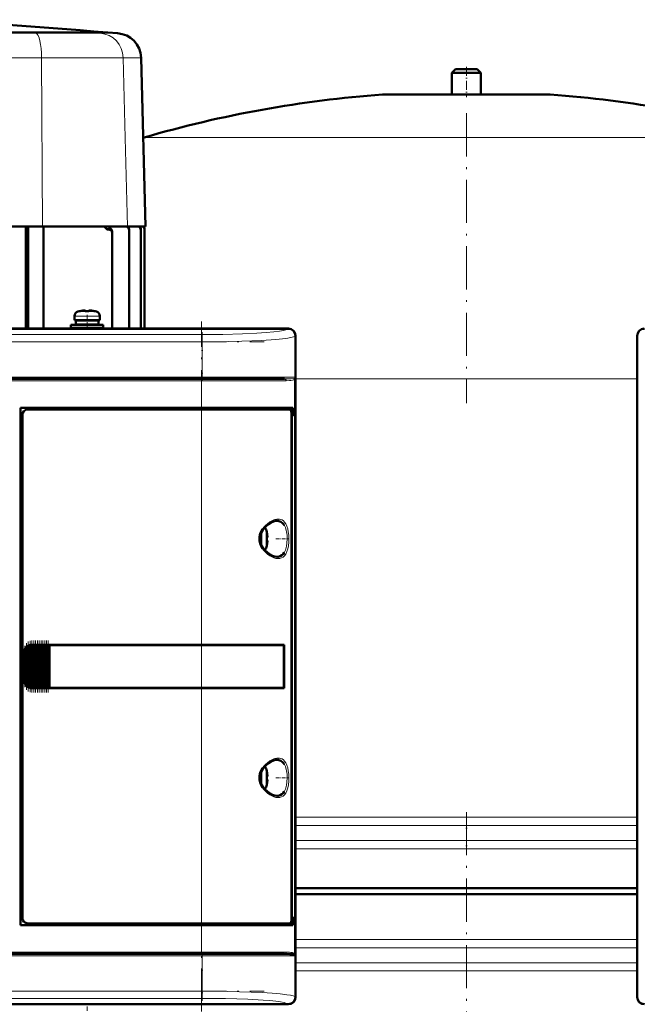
# Model space of a CAD drawing. Extents: x -1351 to 1763, y -1300 to 612.
# Tile 42 of 79: x -163 to 9, y 184 to 458. Entities that reach past the tile are written whole.
import ezdxf

# ---------------------------------------------------------------- set-up
doc = ezdxf.new("R2010")
doc.units = 0
doc.linetypes.add('DASHDOT', pattern=[18.5, 12, -3, 0.5, -3])

msp = doc.modelspace()

# ---------------------------------------------------------------- linework, layer by layer
at = {"color": 7, "lineweight": 18}
for p, q in [((-238.72, 454.26), (-158.09, 454.26)), ((-158.73, 454.45), (-158.09, 454.26)), ((-158.09, 454.26), (-140.2, 454.26)), ((-142.85, 454.45), (-140.2, 454.26)), ((-140.2, 454.26), (-135.42, 454.26)), ((-240.25, 447.46), (-156.57, 447.46)), ((-156.57, 447.46), (-156.28, 400.48)), ((-156.57, 447.46), (-133.85, 447.46)), ((-133.85, 447.46), (-133.29, 425.19)), ((-133.85, 447.46), (-128.89, 447.46)), ((-38.4, 437.21), (-61.76, 437.21)), ((-15.03, 437.21), (-38.4, 437.21)), ((-133.29, 425.19), (-132.66, 400.48)), ((-38.4, 425.27), (-128, 425.27)), ((51.2, 425.27), (-38.4, 425.27)), ((-138.62, 399.95), (-137.41, 399.95)), ((-147.4, 375.56), (-143.93, 375.56)), ((-146.47, 376.8), (-143.92, 376.8)), ((-143.93, 375.56), (-143.9, 375.56)), ((-143.92, 376.8), (-143.9, 376.8)), ((-143.9, 376.8), (-141.33, 376.8)), ((-143.9, 375.56), (-140.4, 375.56)), ((-284.87, 370.42), (-111.93, 370.42)), ((-111.93, 370.42), (-111.93, 368.43)), ((-87.99, 371.98), (-87.92, 372.05)), ((-85.93, 370.05), (-85.99, 369.99)), ((-85.99, 369.99), (-85.99, 358.58)), ((9.19, 369.99), (9.13, 370.05)), ((-111.93, 368.43), (-284.87, 368.43)), ((-111.93, 368.43), (-111.93, 358.58)), ((-284.87, 358.58), (-111.93, 358.58)), ((-112.1, 357.58), (-284.69, 357.58)), ((-112.1, 358.08), (-112.1, 357.58)), ((-112.1, 350.08), (-112.1, 357.58)), ((-112.1, 357.58), (-88.53, 357.58)), ((-94.21, 358.58), (-111.93, 358.58)), ((-111.93, 358.08), (-111.93, 358.58)), ((-85.99, 358.58), (-94.21, 358.58)), ((-86.16, 198.06), (-86.16, 358.1)), ((-38.4, 358.07), (-85.9, 358.07)), ((9.11, 358.07), (-38.4, 358.07)), ((-112.1, 350.08), (-112.1, 349.58)), ((-112.1, 284.08), (-112.1, 349.58)), ((-91.13, 318.58), (-91.09, 318.58)), ((-95.33, 315.44), (-95.33, 313.61)), ((-94.08, 316.15), (-94.08, 313.6)), ((-89.04, 317.35), (-89, 317.27)), ((-95.33, 313.61), (-95.33, 313.58)), ((-95.33, 313.58), (-95.33, 311.71)), ((-94.08, 313.6), (-94.08, 313.58)), ((-94.08, 313.58), (-94.08, 311.01)), ((-89, 309.88), (-89.04, 309.82)), ((-91.08, 308.58), (-91.13, 308.58)), ((-161.18, 273.28), (-161.18, 282.87)), ((-160.89, 283.34), (-160.89, 272.81)), ((-160.73, 272.65), (-160.73, 283.5)), ((-160.38, 272.37), (-160.38, 283.78)), ((-160.22, 283.87), (-160.22, 272.29)), ((-159.87, 272.15), (-159.87, 284)), ((-159.71, 284.04), (-159.71, 272.11)), ((-159.36, 284.08), (-159.36, 272.08)), ((-159.2, 272.08), (-159.2, 284.08)), ((-158.85, 284.08), (-158.85, 272.08)), ((-158.69, 284.08), (-158.69, 272.08)), ((-158.34, 284.08), (-158.34, 272.08)), ((-158.18, 284.08), (-158.18, 272.08)), ((-157.83, 284.08), (-157.83, 272.08)), ((-157.67, 284.08), (-157.67, 272.08)), ((-157.32, 284.08), (-157.32, 272.08)), ((-157.16, 272.08), (-157.16, 284.08)), ((-156.81, 284.08), (-156.81, 272.08)), ((-156.65, 284.08), (-156.65, 272.08)), ((-156.3, 284.08), (-156.3, 272.08)), ((-156.14, 284.08), (-156.14, 272.08)), ((-155.79, 284.08), (-155.79, 272.08)), ((-155.63, 272.08), (-155.63, 284.08)), ((-155.28, 284.08), (-155.28, 272.08)), ((-155.12, 284.08), (-155.12, 272.08)), ((-154.77, 272.08), (-154.77, 284.08)), ((-154.61, 284.08), (-154.61, 272.08)), ((-112.1, 284.05), (-112.1, 284.08)), ((-112.1, 284.05), (-112.1, 272.1)), ((-161.35, 282.08), (-161.4, 282.08)), ((-161.35, 282.08), (-161.35, 274.08)), ((-161.35, 274.08), (-161.4, 274.08)), ((-112.1, 272.08), (-112.1, 272.1)), ((-112.1, 206.58), (-112.1, 272.08)), ((-91.13, 252.08), (-91.09, 252.08)), ((-94.08, 249.65), (-94.08, 247.1)), ((-89.04, 250.85), (-89, 250.77)), ((-95.33, 248.94), (-95.33, 247.11)), ((-95.33, 247.11), (-95.33, 247.08)), ((-95.33, 247.08), (-95.33, 245.21)), ((-94.08, 247.1), (-94.08, 247.08)), ((-94.08, 247.08), (-94.08, 244.51)), ((-91.08, 242.08), (-91.13, 242.08)), ((-89, 243.38), (-89.04, 243.32)), ((-85.9, 236.11), (-38.4, 236.11)), ((-38.4, 236.11), (9.1, 236.11)), ((-38.4, 233.83), (-85.9, 233.83)), ((9.1, 233.83), (-38.4, 233.83)), ((-85.9, 229.62), (-38.4, 229.62)), ((-38.4, 229.62), (9.1, 229.62)), ((-38.4, 227.35), (-85.9, 227.35)), ((9.1, 227.35), (-38.4, 227.35)), ((-112.1, 206.58), (-112.1, 206.08)), ((-112.1, 198.58), (-112.1, 206.08)), ((-85.9, 202.11), (-38.4, 202.11)), ((-38.4, 202.11), (9.1, 202.11)), ((-111.93, 197.58), (-284.87, 197.58)), ((-284.69, 198.58), (-112.1, 198.58)), ((-88.53, 198.58), (-112.1, 198.58)), ((-112.1, 198.58), (-112.1, 198.08)), ((-111.93, 198.08), (-111.93, 197.58)), ((-111.93, 197.58), (-111.93, 187.72)), ((-111.93, 197.58), (-85.99, 197.58)), ((-85.99, 197.58), (-85.99, 186.16)), ((-85.9, 199.83), (-38.4, 199.83)), ((-38.4, 199.83), (9.1, 199.83)), ((-85.9, 195.62), (-38.4, 195.62)), ((-38.4, 195.62), (9.11, 195.62)), ((-38.4, 193.35), (-85.9, 193.35)), ((9.1, 193.35), (-38.4, 193.35)), ((-284.87, 187.72), (-111.93, 187.72)), ((-111.93, 187.72), (-111.93, 185.73)), ((-111.93, 185.73), (-284.87, 185.73)), ((-87.92, 184.1), (-87.99, 184.17)), ((-85.99, 186.16), (-85.93, 186.1)), ((9.13, 186.1), (9.19, 186.16))]:
    msp.add_line(p, q, dxfattribs=at)
at = {"color": 7, "lineweight": 50}
for p, q in [((-145.65, 454.45), (-198.41, 454.45)), ((-158.73, 454.45), (-198.39, 454.45)), ((-142.85, 454.45), (-158.73, 454.45)), ((-138.29, 454.45), (-145.65, 454.45)), ((-138.14, 454.45), (-142.85, 454.45)), ((-138.29, 454.45), (-138.14, 454.45)), ((-138.14, 454.45), (-135.42, 454.26)), ((-128.89, 447.46), (-127.66, 400.48)), ((-41.4, 444.23), (-42.4, 443.23)), ((-41.4, 444.23), (-35.4, 444.23)), ((-34.4, 443.23), (-35.4, 444.23)), ((-42.4, 443.23), (-34.4, 443.23)), ((-42.4, 443.23), (-42.4, 437.23)), ((-34.4, 437.23), (-34.4, 443.23)), ((-61.4, 437.23), (-38.4, 437.23)), ((-42.4, 437.23), (-61.4, 437.23)), ((-38.4, 437.23), (-15.4, 437.23)), ((-15.4, 437.23), (-34.4, 437.23)), ((-128.3, 425.18), (-128, 425.27)), ((-173.27, 400.48), (-156.28, 400.48)), ((-160.91, 400.48), (-160.91, 372.08)), ((-160.27, 400.48), (-160.27, 372.08)), ((-156.28, 400.48), (-132.66, 400.48)), ((-156.05, 372.08), (-156.05, 400.48)), ((-132.66, 400.48), (-127.66, 400.48)), ((-138.07, 399.65), (-138, 399.65)), ((-136.91, 398.66), (-136.91, 398.94)), ((-136.91, 372.08), (-136.91, 398.66)), ((-132.24, 399.52), (-132.24, 399.74)), ((-132.24, 372.08), (-132.24, 399.52)), ((-128.97, 399.67), (-128.97, 399.55)), ((-128.97, 372.08), (-128.97, 399.55)), ((-127.91, 399.61), (-127.91, 399.61)), ((-127.91, 372.08), (-127.91, 399.61)), ((-147.4, 375.56), (-147.4, 374.43)), ((-145.82, 376.96), (-145.83, 376.97)), ((-144.4, 376.96), (-144.4, 377.11)), ((-143.4, 376.96), (-143.4, 377.11)), ((-141.97, 376.97), (-141.98, 376.96)), ((-140.4, 375.56), (-140.4, 374.43)), ((-148.4, 373.13), (-143.9, 373.13)), ((-148.4, 373.13), (-148.4, 372.33)), ((-143.9, 374.43), (-147.4, 374.43)), ((-147.05, 374.33), (-143.9, 374.33)), ((-147.05, 373.23), (-147.05, 374.33)), ((-147.05, 373.23), (-143.9, 373.23)), ((-145.9, 374.33), (-145.9, 374.43)), ((-145.9, 373.13), (-145.9, 373.23)), ((-143.9, 374.43), (-140.4, 374.43)), ((-140.75, 374.33), (-143.9, 374.33)), ((-140.75, 373.23), (-143.9, 373.23)), ((-139.4, 373.13), (-143.9, 373.13)), ((-141.9, 374.43), (-141.9, 374.33)), ((-141.9, 373.23), (-141.9, 373.13)), ((-140.75, 374.33), (-140.75, 373.23)), ((-139.4, 373.13), (-139.4, 372.33)), ((-87.92, 372.05), (-308.88, 372.05)), ((-194.75, 372.08), (-100.05, 372.08)), ((-148.4, 372.33), (-143.9, 372.33)), ((-145.9, 372.08), (-145.9, 372.33)), ((-139.4, 372.33), (-143.9, 372.33)), ((-141.9, 372.33), (-141.9, 372.08)), ((-100.05, 372.08), (-100.04, 372.05)), ((-100.05, 372.07), (-95.75, 372.07)), ((-95.75, 372.08), (-87.9, 372.08)), ((-95.75, 372.05), (-95.75, 372.08)), ((-85.93, 186.1), (-85.93, 370.05)), ((-85.9, 370.08), (-85.9, 362.23)), ((9.1, 362.23), (9.1, 370.08)), ((9.13, 370.05), (9.13, 186.1)), ((-85.9, 362.23), (-85.93, 362.22)), ((-85.9, 362.23), (-85.9, 357.93)), ((9.13, 362.22), (9.1, 362.23)), ((9.11, 357.93), (9.11, 362.23)), ((-284.69, 358.08), (-112.1, 358.08)), ((-112.1, 358.08), (-88.98, 358.08)), ((-85.93, 357.93), (-85.9, 357.93)), ((-85.9, 357.93), (-85.9, 284.23)), ((9.1, 282.23), (9.1, 357.93)), ((9.1, 357.93), (9.13, 357.93)), ((-162.4, 206.08), (-162.4, 350.08)), ((-162.4, 350.08), (-112.1, 350.08)), ((-161.9, 348.08), (-161.9, 208.07)), ((-112.1, 349.58), (-160.4, 349.58)), ((-86.69, 350.08), (-112.1, 350.08)), ((-112.1, 349.58), (-87.35, 349.58)), ((-87, 349.58), (-87.34, 349.58)), ((-87.06, 207.54), (-87.06, 348.61)), ((-87, 350.08), (-87, 349.58)), ((-86.69, 347.78), (-86.69, 350.08)), ((-87.06, 347.78), (-86.69, 347.78)), ((-87.06, 347.74), (-86.93, 347.74)), ((-86.69, 347.78), (-86.93, 347.74)), ((-86.93, 347.74), (-86.93, 208.41)), ((-93.93, 315.5), (-93.92, 315.51)), ((-93.78, 314.08), (-93.93, 314.08)), ((-93.78, 313.08), (-93.93, 313.08)), ((-93.92, 311.65), (-93.93, 311.65)), ((-161.03, 272.98), (-161.03, 283.17)), ((-160.89, 283.34), (-160.73, 283.5)), ((-160.52, 272.45), (-160.52, 283.7)), ((-160.38, 283.78), (-160.22, 283.87)), ((-160.01, 272.19), (-160.01, 283.97)), ((-159.87, 284), (-159.71, 284.04)), ((-159.5, 284.07), (-159.36, 284.08)), ((-159.5, 272.08), (-159.5, 284.07)), ((-159.33, 284.08), (-159.39, 284.08)), ((-159.33, 284.08), (-159.36, 284.08)), ((-159.33, 284.08), (-159.2, 284.08)), ((-158.99, 284.08), (-159.2, 284.08)), ((-158.99, 272.08), (-158.99, 284.08)), ((-158.85, 284.08), (-158.99, 284.08)), ((-158.85, 284.08), (-158.77, 284.08)), ((-158.77, 284.08), (-158.69, 284.08)), ((-158.48, 284.08), (-158.69, 284.08)), ((-158.48, 272.08), (-158.48, 284.08)), ((-158.34, 284.08), (-158.48, 284.08)), ((-158.34, 284.08), (-158.26, 284.08)), ((-158.26, 284.08), (-158.18, 284.08)), ((-157.97, 284.08), (-158.18, 284.08)), ((-157.97, 272.08), (-157.97, 284.08)), ((-157.83, 284.08), (-157.97, 284.08)), ((-157.83, 284.08), (-157.75, 284.08)), ((-157.75, 284.08), (-157.67, 284.08)), ((-157.46, 284.08), (-157.67, 284.08)), ((-157.46, 272.08), (-157.46, 284.08)), ((-157.32, 284.08), (-157.46, 284.08)), ((-157.32, 284.08), (-157.24, 284.08)), ((-157.24, 284.08), (-157.16, 284.08)), ((-156.95, 284.08), (-157.16, 284.08)), ((-156.95, 272.08), (-156.95, 284.08)), ((-156.81, 284.08), (-156.95, 284.08)), ((-156.81, 284.08), (-156.73, 284.08)), ((-156.73, 284.08), (-156.65, 284.08)), ((-156.44, 284.08), (-156.65, 284.08)), ((-156.44, 272.08), (-156.44, 284.08)), ((-156.3, 284.08), (-156.44, 284.08)), ((-156.3, 284.08), (-156.22, 284.08)), ((-156.22, 284.08), (-156.14, 284.08)), ((-155.93, 284.08), (-156.14, 284.08)), ((-155.93, 272.08), (-155.93, 284.08)), ((-155.79, 284.08), (-155.93, 284.08)), ((-155.79, 284.08), (-155.71, 284.08)), ((-155.71, 284.08), (-155.63, 284.08)), ((-155.42, 284.08), (-155.63, 284.08)), ((-155.42, 272.08), (-155.42, 284.08)), ((-155.28, 284.08), (-155.42, 284.08)), ((-155.28, 284.08), (-155.2, 284.08)), ((-155.2, 284.08), (-155.12, 284.08)), ((-154.91, 284.08), (-155.12, 284.08)), ((-154.91, 272.08), (-154.91, 284.08)), ((-154.77, 284.08), (-154.91, 284.08)), ((-154.77, 284.08), (-154.69, 284.08)), ((-154.69, 284.08), (-154.61, 284.08)), ((-154.44, 284.08), (-154.61, 284.08)), ((-154.44, 284.08), (-154.44, 272.08)), ((-154.4, 284.08), (-154.44, 284.08)), ((-154.4, 284.08), (-112.1, 284.08)), ((-154.37, 284.05), (-154.4, 284.08)), ((-154.37, 284.05), (-112.1, 284.05)), ((-154.37, 272.1), (-154.37, 284.05)), ((-154.37, 284.05), (-112.1, 284.05)), ((-89.11, 284.08), (-112.1, 284.08)), ((-110.13, 284.05), (-112.1, 284.05)), ((-110.15, 284.05), (-112.1, 284.05)), ((-105.73, 284.05), (-110.15, 284.05)), ((-103.04, 284.05), (-105.73, 284.05)), ((-95.45, 284.04), (-102.38, 284.05)), ((-89.11, 284.08), (-89.43, 284.02)), ((-89.18, 272.13), (-89.18, 284.02)), ((-89.11, 284.08), (-89.11, 272.08)), ((-85.9, 284.23), (-85.93, 284.22)), ((-85.9, 284.23), (-85.9, 279.93)), ((9.13, 282.22), (9.1, 282.23)), ((9.11, 277.93), (9.11, 282.23)), ((-161.4, 274.08), (-161.4, 282.08)), ((-85.93, 279.93), (-85.9, 279.93)), ((-85.9, 279.93), (-85.9, 198.23)), ((9.1, 198.23), (9.1, 277.93)), ((9.1, 277.93), (9.13, 277.93)), ((-160.73, 272.65), (-160.89, 272.81)), ((-160.22, 272.29), (-160.38, 272.37)), ((-159.71, 272.11), (-159.87, 272.15)), ((-159.36, 272.08), (-159.5, 272.08)), ((-159.33, 272.08), (-159.39, 272.08)), ((-159.36, 272.08), (-159.33, 272.08)), ((-159.33, 272.08), (-159.2, 272.08)), ((-158.99, 272.08), (-159.2, 272.08)), ((-158.85, 272.08), (-158.99, 272.08)), ((-158.85, 272.08), (-158.77, 272.08)), ((-158.77, 272.08), (-158.69, 272.08)), ((-158.48, 272.08), (-158.69, 272.08)), ((-158.34, 272.08), (-158.48, 272.08)), ((-158.34, 272.08), (-158.26, 272.08)), ((-158.26, 272.08), (-158.18, 272.08)), ((-157.97, 272.08), (-158.18, 272.08)), ((-157.83, 272.08), (-157.97, 272.08)), ((-157.83, 272.08), (-157.75, 272.08)), ((-157.75, 272.08), (-157.67, 272.08)), ((-157.46, 272.08), (-157.67, 272.08)), ((-157.32, 272.08), (-157.46, 272.08)), ((-157.32, 272.08), (-157.24, 272.08)), ((-157.24, 272.08), (-157.16, 272.08)), ((-156.95, 272.08), (-157.16, 272.08)), ((-156.81, 272.08), (-156.95, 272.08)), ((-156.81, 272.08), (-156.73, 272.08)), ((-156.73, 272.08), (-156.65, 272.08)), ((-156.44, 272.08), (-156.65, 272.08)), ((-156.3, 272.08), (-156.44, 272.08)), ((-156.3, 272.08), (-156.22, 272.08)), ((-156.22, 272.08), (-156.14, 272.08)), ((-155.93, 272.08), (-156.14, 272.08)), ((-155.79, 272.08), (-155.93, 272.08)), ((-155.79, 272.08), (-155.71, 272.08)), ((-155.71, 272.08), (-155.63, 272.08)), ((-155.42, 272.08), (-155.63, 272.08)), ((-155.28, 272.08), (-155.42, 272.08)), ((-155.28, 272.08), (-155.2, 272.08)), ((-155.2, 272.08), (-155.12, 272.08)), ((-154.91, 272.08), (-155.12, 272.08)), ((-154.77, 272.08), (-154.91, 272.08)), ((-154.77, 272.08), (-154.69, 272.08)), ((-154.69, 272.08), (-154.61, 272.08)), ((-154.44, 272.08), (-154.61, 272.08)), ((-154.44, 272.08), (-154.4, 272.08)), ((-154.4, 272.08), (-154.37, 272.1)), ((-112.1, 272.08), (-154.4, 272.08)), ((-154.37, 272.1), (-112.1, 272.1)), ((-112.1, 272.1), (-110.13, 272.1)), ((-89.11, 272.08), (-112.1, 272.08)), ((-110.15, 272.1), (-106.37, 272.1)), ((-105.73, 272.1), (-103.04, 272.1)), ((-103.04, 272.1), (-102.87, 272.1)), ((-89.11, 272.08), (-89.43, 272.13)), ((-93.93, 249), (-93.92, 249.01)), ((-93.78, 247.58), (-93.93, 247.58)), ((-93.78, 246.58), (-93.93, 246.58)), ((-93.92, 245.15), (-93.93, 245.15)), ((-85.9, 216.42), (-38.4, 216.42)), ((-38.4, 214.73), (-85.9, 214.73)), ((-38.4, 216.42), (9.1, 216.42)), ((9.1, 214.73), (-38.4, 214.73)), ((-87.06, 208.41), (-86.93, 208.41)), ((-86.69, 208.38), (-87.06, 208.38)), ((-86.93, 208.41), (-86.69, 208.38)), ((-86.69, 206.08), (-86.69, 208.38)), ((-112.1, 206.08), (-162.4, 206.08)), ((-160.4, 206.58), (-112.1, 206.58)), ((-87.35, 206.58), (-112.1, 206.58)), ((-112.1, 206.08), (-86.69, 206.08)), ((-87.34, 206.58), (-87, 206.58)), ((-87, 206.58), (-87, 206.08)), ((-112.1, 198.08), (-284.69, 198.08)), ((-88.98, 198.08), (-112.1, 198.08)), ((-85.9, 198.23), (-85.93, 198.22)), ((-85.9, 198.23), (-85.9, 193.93)), ((9.13, 198.22), (9.1, 198.23)), ((9.11, 193.93), (9.11, 198.23)), ((-85.93, 193.93), (-85.9, 193.93)), ((-85.9, 193.93), (-85.9, 186.08)), ((9.1, 186.08), (9.1, 193.93)), ((9.1, 193.93), (9.13, 193.93)), ((-87.92, 184.1), (-308.88, 184.1)), ((-100.05, 184.08), (-194.75, 184.08)), ((-100.04, 184.1), (-100.05, 184.08)), ((-95.75, 184.08), (-100.05, 184.08)), ((-95.75, 184.08), (-95.75, 184.1)), ((-87.9, 184.08), (-95.75, 184.08))]:
    msp.add_line(p, q, dxfattribs=at)
at = {"color": 7, "linetype": 'DASHDOT', "lineweight": 18, "ltscale": 0.210416}
msp.add_line((-38.4, 444.93), (-38.4, 436.51), dxfattribs=at)
at = {"color": 7, "linetype": 'DASHDOT', "lineweight": 18}
for p, q in [((-38.4, 431.99), (-38.4, 351.35)), ((-112.1, 182.05), (-112.1, 374.1)), ((-302.16, 368.43), (-94.63, 368.43)), ((-94.63, 358.58), (-302.16, 358.58)), ((-301.95, 357.58), (-94.84, 357.58)), ((-38.4, 237.56), (-38.4, -16.11)), ((-302.16, 197.58), (-94.63, 197.58)), ((-94.84, 198.58), (-301.95, 198.58)), ((-302.16, 187.72), (-94.63, 187.72))]:
    msp.add_line(p, q, dxfattribs=at)
at = {"color": 7, "linetype": 'DASHDOT', "lineweight": 18, "ltscale": 0.000782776}
msp.add_line((-144.9, 377.1), (-144.9, 377.14), dxfattribs=at)
at = {"color": 7, "linetype": 'DASHDOT', "lineweight": 18, "ltscale": 0.104372}
msp.add_line((-143.9, 375.9), (-143.9, 371.73), dxfattribs=at)
at = {"color": 7, "linetype": 'DASHDOT', "lineweight": 18, "ltscale": 0.000926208}
msp.add_line((-142.9, 377.1), (-142.9, 377.14), dxfattribs=at)
at = {"color": 7, "linetype": 'DASHDOT', "lineweight": 18, "ltscale": 0.342406}
msp.add_line((-111.93, 371.13), (-111.93, 357.43), dxfattribs=at)
at = {"color": 7, "linetype": 'DASHDOT', "lineweight": 18, "ltscale": 0.00094223}
for p, q in [((-93.78, 314.58), (-93.74, 314.58)), ((-93.78, 248.08), (-93.74, 248.08))]:
    msp.add_line(p, q, dxfattribs=at)
at = {"color": 7, "linetype": 'DASHDOT', "lineweight": 18, "ltscale": 0.000793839}
for p, q in [((-93.78, 312.58), (-93.75, 312.58)), ((-93.78, 246.08), (-93.75, 246.08))]:
    msp.add_line(p, q, dxfattribs=at)
at = {"color": 7, "linetype": 'DASHDOT', "lineweight": 18, "ltscale": 0.08656}
for p, q in [((-91.41, 313.58), (-87.95, 313.58)), ((-91.41, 247.08), (-87.95, 247.08))]:
    msp.add_line(p, q, dxfattribs=at)
at = {"color": 7, "linetype": 'DASHDOT', "lineweight": 18, "ltscale": 0.347391}
msp.add_line((-160.29, 271.13), (-160.29, 285.02), dxfattribs=at)
at = {"color": 7, "linetype": 'DASHDOT', "lineweight": 18, "ltscale": 0.357764}
msp.add_line((-159.78, 270.92), (-159.78, 285.23), dxfattribs=at)
at = {"color": 7, "linetype": 'DASHDOT', "lineweight": 18, "ltscale": 0.360001}
for p, q in [((-159.27, 270.88), (-159.27, 285.28)), ((-158.76, 270.88), (-158.76, 285.28)), ((-158.25, 270.88), (-158.25, 285.28)), ((-157.74, 270.88), (-157.74, 285.28)), ((-157.23, 270.88), (-157.23, 285.28)), ((-156.72, 270.88), (-156.72, 285.28)), ((-156.21, 270.88), (-156.21, 285.28)), ((-155.7, 270.88), (-155.7, 285.28)), ((-155.19, 270.88), (-155.19, 285.28)), ((-154.69, 270.88), (-154.69, 285.28))]:
    msp.add_line(p, q, dxfattribs=at)
at = {"color": 7, "linetype": 'DASHDOT', "lineweight": 18, "ltscale": 0.28763}
msp.add_line((-161.25, 272.32), (-161.25, 283.83), dxfattribs=at)
at = {"color": 7, "linetype": 'DASHDOT', "lineweight": 18, "ltscale": 0.325662}
msp.add_line((-160.8, 271.56), (-160.8, 284.59), dxfattribs=at)
at = {"color": 7, "linetype": 'DASHDOT', "lineweight": 18, "ltscale": 0.262921}
msp.add_line((-38.4, 236.99), (-38.4, 226.47), dxfattribs=at)
at = {"color": 7, "linetype": 'DASHDOT', "lineweight": 18, "ltscale": 0.34239}
msp.add_line((-111.93, 198.72), (-111.93, 185.02), dxfattribs=at)
at = {"color": 7, "linetype": 'DASHDOT', "lineweight": 18, "ltscale": 0.104369}
msp.add_line((-143.9, 180.25), (-143.9, 184.42), dxfattribs=at)
at = {"color": 7, "lineweight": 50}
for points in [[(-138.62, 399.95), (-138.85, 400.24), (-139.18, 400.45), (-139.26, 400.48)], [(-138.62, 399.95), (-138.5, 399.81), (-138.34, 399.7), (-138.07, 399.65)], [(-144.4, 377.11), (-144.4, 377.11), (-144.4, 377.11), (-144.41, 377.12), (-144.43, 377.12), (-144.48, 377.13), (-144.62, 377.13), (-144.9, 377.11)], [(-144.4, 377.11), (-144.4, 377.11), (-144.4, 377.11), (-144.41, 377.12), (-144.45, 377.13)], [(-143.4, 377.11), (-143.4, 377.11), (-143.39, 377.11), (-143.39, 377.12), (-143.37, 377.12), (-143.31, 377.13), (-142.9, 377.11)], [(-87.06, 348.61), (-87.09, 349.05), (-87.18, 349.4), (-87.26, 349.54), (-87.3, 349.57), (-87.35, 349.58)], [(-94.8, 316.3), (-94.2, 316.99), (-93.46, 317.64), (-92.7, 318.12), (-92, 318.42), (-91.42, 318.56), (-91.13, 318.58)], [(-91.09, 318.58), (-90.53, 318.51), (-90.01, 318.31), (-89.55, 317.98), (-89.28, 317.69), (-89.04, 317.35)], [(-95.06, 310.81), (-95.47, 311.52), (-95.77, 312.26), (-95.94, 313.02), (-95.97, 313.59), (-95.93, 314.15), (-95.82, 314.72), (-95.64, 315.27), (-95.38, 315.82), (-95.06, 316.34)], [(-94.8, 310.85), (-95.25, 311.55), (-95.54, 312.22), (-95.73, 312.96), (-95.78, 313.7), (-95.69, 314.43), (-95.44, 315.2), (-95.03, 315.96), (-94.8, 316.3)], [(-93.78, 314.58), (-93.75, 314.25), (-93.76, 314.13), (-93.76, 314.09), (-93.77, 314.08), (-93.77, 314.08), (-93.77, 314.08), (-93.78, 314.08)], [(-93.76, 314.29), (-93.76, 314.11), (-93.77, 314.09), (-93.77, 314.08), (-93.77, 314.08), (-93.77, 314.08), (-93.78, 314.08)], [(-93.76, 312.86), (-93.76, 313.01), (-93.76, 313.06), (-93.77, 313.07), (-93.77, 313.07), (-93.78, 313.08), (-93.78, 313.08)], [(-93.78, 312.58), (-93.76, 312.77), (-93.76, 313.01), (-93.76, 313.06), (-93.77, 313.07), (-93.77, 313.08), (-93.78, 313.08), (-93.78, 313.08)], [(-91.13, 308.58), (-91.68, 308.64), (-92.31, 308.84), (-93.01, 309.21), (-93.76, 309.75), (-94.47, 310.45), (-94.8, 310.85)], [(-89.04, 309.82), (-89.36, 309.37), (-89.73, 309.02), (-90.15, 308.78), (-90.48, 308.66), (-91.08, 308.58)], [(-89.18, 284.02), (-99.87, 284.05), (-110.13, 284.05)], [(-110.13, 272.1), (-91.77, 272.12), (-89.18, 272.13)], [(-94.8, 249.8), (-94.2, 250.49), (-93.46, 251.14), (-92.7, 251.62), (-92, 251.92), (-91.42, 252.06), (-91.13, 252.08)], [(-91.09, 252.08), (-90.53, 252.01), (-90.01, 251.81), (-89.55, 251.48), (-89.28, 251.19), (-89.04, 250.85)], [(-95.06, 244.31), (-95.47, 245.02), (-95.77, 245.76), (-95.94, 246.52), (-95.97, 247.09), (-95.93, 247.65), (-95.82, 248.22), (-95.64, 248.77), (-95.38, 249.32), (-95.06, 249.84)], [(-94.8, 244.35), (-95.25, 245.05), (-95.54, 245.72), (-95.73, 246.46), (-95.78, 247.2), (-95.69, 247.93), (-95.44, 248.7), (-95.03, 249.46), (-94.8, 249.8)], [(-93.78, 248.08), (-93.75, 247.75), (-93.76, 247.63), (-93.76, 247.59), (-93.77, 247.58), (-93.77, 247.58), (-93.77, 247.58), (-93.78, 247.58)], [(-93.76, 247.79), (-93.76, 247.61), (-93.77, 247.59), (-93.77, 247.58), (-93.77, 247.58), (-93.77, 247.58), (-93.78, 247.58)], [(-93.76, 246.36), (-93.76, 246.51), (-93.76, 246.56), (-93.77, 246.57), (-93.77, 246.57), (-93.78, 246.58), (-93.78, 246.58)], [(-93.78, 246.08), (-93.76, 246.27), (-93.76, 246.51), (-93.76, 246.56), (-93.77, 246.57), (-93.77, 246.58), (-93.78, 246.58), (-93.78, 246.58)], [(-91.13, 242.08), (-91.68, 242.14), (-92.31, 242.34), (-93.01, 242.71), (-93.76, 243.25), (-94.47, 243.95), (-94.8, 244.35)], [(-89.04, 243.32), (-89.36, 242.87), (-89.73, 242.52), (-90.15, 242.28), (-90.48, 242.16), (-91.08, 242.08)], [(-87.35, 206.58), (-87.29, 206.59), (-87.25, 206.62), (-87.19, 206.73), (-87.1, 207.05), (-87.06, 207.54)], [(-88.98, 198.08), (-87.52, 198.05), (-86.73, 197.99), (-86.54, 197.95), (-86.23, 197.82)]]:
    msp.add_lwpolyline(points, dxfattribs=at)
at = {"color": 7, "lineweight": 18}
for points in [[(-111.93, 370.42), (-106.15, 370.47), (-100.64, 370.62), (-96.7, 370.8), (-94.1, 370.98), (-91.91, 371.18), (-90.42, 371.36), (-89.28, 371.55), (-88.61, 371.71), (-88.16, 371.87), (-87.99, 371.98)], [(-85.99, 369.99), (-86.17, 369.88), (-86.47, 369.77), (-86.88, 369.66), (-88.03, 369.45), (-89.55, 369.25), (-91.41, 369.08), (-95.41, 368.81), (-100.9, 368.59), (-104.48, 368.5), (-111.93, 368.43)], [(-86.23, 358.34), (-86.51, 358.22), (-87.13, 358.13), (-87.76, 358.1), (-88.98, 358.08)], [(-86.78, 357.7), (-87.25, 357.63), (-87.63, 357.6), (-88.53, 357.58)], [(-86.34, 357.87), (-86.46, 357.8), (-86.78, 357.7)], [(-95.06, 316.34), (-94.62, 316.91), (-94.11, 317.45), (-93.83, 317.7), (-93.05, 318.28), (-92.71, 318.48), (-92.16, 318.75)], [(-90.71, 319.08), (-90.39, 319.06), (-90.08, 318.99), (-89.68, 318.84), (-89.3, 318.6), (-88.97, 318.27), (-88.62, 317.78)], [(-89, 317.27), (-88.74, 316.72), (-88.49, 315.89), (-88.41, 315.51), (-88.29, 314.59), (-88.24, 313.58)], [(-88.62, 317.78), (-88.32, 317.14), (-88.09, 316.39), (-87.92, 315.53), (-87.81, 314.58), (-87.77, 313.62), (-87.81, 312.63), (-87.91, 311.68), (-88.08, 310.8), (-88.32, 310.02), (-88.62, 309.37)], [(-88.24, 313.58), (-88.31, 312.36), (-88.42, 311.59), (-88.5, 311.22), (-88.72, 310.48), (-89, 309.88)], [(-88.62, 309.37), (-88.96, 308.89), (-89.35, 308.52), (-89.78, 308.26), (-90.24, 308.12), (-90.71, 308.08)], [(-95.06, 249.84), (-94.62, 250.41), (-94.11, 250.95), (-93.83, 251.2), (-93.05, 251.78), (-92.71, 251.98), (-92.16, 252.25)], [(-90.71, 252.58), (-90.39, 252.56), (-90.08, 252.49), (-89.68, 252.34), (-89.3, 252.1), (-88.97, 251.77), (-88.62, 251.28)], [(-89, 250.77), (-88.74, 250.22), (-88.49, 249.39), (-88.41, 249.01), (-88.29, 248.09), (-88.24, 247.08)], [(-88.62, 251.28), (-88.32, 250.63), (-88.09, 249.89), (-87.92, 249.03), (-87.81, 248.08), (-87.77, 247.12), (-87.81, 246.13), (-87.91, 245.18), (-88.08, 244.3), (-88.32, 243.52), (-88.62, 242.87)], [(-88.24, 247.08), (-88.31, 245.86), (-88.42, 245.09), (-88.5, 244.72), (-88.72, 243.98), (-89, 243.38)], [(-88.62, 242.87), (-88.96, 242.39), (-89.35, 242.02), (-89.78, 241.76), (-90.24, 241.62), (-90.71, 241.58)], [(-88.53, 198.58), (-87.63, 198.56), (-87.25, 198.53), (-86.78, 198.45)], [(-86.78, 198.45), (-86.55, 198.39), (-86.35, 198.28)], [(-111.93, 187.72), (-104.9, 187.66), (-101.51, 187.58), (-98.25, 187.47), (-95.21, 187.33), (-92.44, 187.16), (-90.17, 186.97), (-88.31, 186.75), (-87.33, 186.59), (-86.6, 186.43), (-86.12, 186.25), (-85.99, 186.16)], [(-87.99, 184.17), (-88.2, 184.31), (-88.57, 184.44), (-89.09, 184.57), (-90.1, 184.75), (-91.37, 184.92), (-93.05, 185.09), (-94.95, 185.24), (-99.19, 185.47), (-102.24, 185.59), (-105.41, 185.67), (-111.93, 185.73)]]:
    msp.add_lwpolyline(points, dxfattribs=at)
at = {"color": 7, "lineweight": 50}
for centre, radius, start, end in [((-225, -494.69), 953.1, 84.78019, 88.40123), ((-135.88, 447.28), 7, 1.5, 86.1683), ((-38.4, 118.07), 320, 94.1872, 106.2602), ((-61.4, 432.23), 5, 90, 94.1872), ((-15.4, 432.23), 5, 85.8128, 90), ((-38.4, 118.07), 320, 73.7398, 85.8128), ((-133.24, 399.52), 0.999, 359.9821, 73.7941), ((-133.29, 399.74), 1.05, 359.9809, 44.9158), ((-129.96, 399.55), 0.999, 359.9698, 67.3188), ((-129.97, 399.67), 1.01, 0.0053, 52.7887), ((-128.91, 399.61), 1, 0.0062, 60.1352), ((-128.91, 399.61), 1, 0.0081, 59.9123), ((-137.91, 398.66), 1, 0.0549, 95.2054), ((-136.96, 400.18), 0.502, 206.4488, 228.4384), ((-138.07, 398.94), 1.17, 0.1306, 47.8327), ((-146.1, 375.56), 1.3, 106.6015, 180), ((-143.9, 368.18), 9, 102.3778, 106.6015), ((-143.9, 368.18), 8.99, 96.3897, 102.3492), ((-143.9, 368.18), 8.99, 96.3893, 102.3497), ((-144.46, 373.33), 3.8, 92.2846, 96.5812), ((-143.9, 367.07), 9.9, 89.9998, 92.8943), ((-143.9, 367.07), 9.9, 89.9998, 92.8943), ((-143.9, 367.06), 9.9, 87.106, 89.9999), ((-143.9, 367.06), 9.9, 87.106, 89.9999), ((-143.35, 373.09), 4.04, 83.5188, 86.8258), ((-143.9, 368.18), 8.99, 77.6503, 83.6107), ((-143.9, 368.18), 8.99, 77.6503, 83.6107), ((-143.9, 368.18), 9, 73.3984, 77.6222), ((-141.7, 375.56), 1.3, 0, 73.3984), ((-87.9, 370.08), 2, 0.0019, 89.9981), ((-88.61, 356.34), 6.95, 281.3026, 283.4013), ((-95.33, 315.78), 1.3, 16.6015, 47.3449), ((-102.71, 313.58), 9, 12.3778, 16.6016), ((-102.71, 313.58), 8.99, 6.3893, 12.3497), ((-102.71, 313.58), 8.99, 6.3893, 12.3497), ((-103.82, 313.58), 9.9, 357.106, 2.8938), ((-103.82, 313.58), 9.9, 357.1058, 2.8956), ((-102.71, 313.58), 8.99, 347.6508, 353.6103), ((-102.71, 313.58), 8.99, 347.6503, 353.6107), ((-95.33, 311.38), 1.3, 312.6467, 343.3985), ((-102.71, 313.58), 9, 343.3984, 347.6222), ((-159.24, 282.03), 2.11, 167.8165, 178.6973), ((-158.96, 281.96), 2.4, 157.7792, 167.7124), ((-159.26, 282.11), 2.06, 148.9704, 158.2673), ((-159.4, 281.95), 2.04, 136.9534, 143.1617), ((-159.36, 282.21), 1.89, 127.9225, 136.7729), ((-159.27, 281.71), 2.35, 118.0492, 122.0459), ((-159.38, 282.31), 1.77, 110.7187, 118.3943), ((-159.27, 281.53), 2.55, 103.6061, 106.9099), ((-159.36, 282.36), 1.71, 94.6829, 101.9834), ((-159.26, 274.12), 2.09, 181.2163, 192.2146), ((-158.88, 274.22), 2.48, 192.5872, 202.1762), ((-159.26, 274.05), 2.06, 201.7327, 211.0296), ((-159.4, 274.21), 2.04, 216.8383, 223.0466), ((-159.36, 273.94), 1.89, 223.2271, 232.0775), ((-159.27, 274.44), 2.35, 237.9541, 241.9508), ((-159.38, 273.85), 1.77, 241.6057, 249.2813), ((-159.27, 274.63), 2.55, 253.0901, 256.3939), ((-159.36, 273.79), 1.71, 258.0166, 265.3171), ((-95.33, 249.28), 1.3, 16.6015, 47.3449), ((-102.71, 247.08), 9, 12.3778, 16.6016), ((-102.71, 247.08), 8.99, 6.3893, 12.3497), ((-102.71, 247.08), 8.99, 6.3893, 12.3497), ((-103.82, 247.08), 9.9, 357.106, 2.8938), ((-103.82, 247.08), 9.9, 357.1058, 2.8956), ((-95.33, 244.88), 1.3, 312.6467, 343.3985), ((-102.71, 247.08), 9, 343.3984, 347.6222), ((-102.71, 247.08), 8.99, 347.6508, 353.6103), ((-102.71, 247.08), 8.99, 347.6503, 353.6107), ((-88.61, 199.81), 6.95, 76.5988, 78.6976)]:
    msp.add_arc(centre, radius, start, end, dxfattribs=at)
at = {"color": 7, "lineweight": 18}
for centre, radius, start, end in [((-137.87, 400.87), 1.22, 272.6198, 298.3409), ((-88.99, 357.64), 0.433, 41.3408, 89.3623), ((-89.06, 357.58), 0.527, 359.5047, 41.4709), ((-86.65, 358.3), 0.523, 305.573, 337.2571), ((-86.88, 359.23), 1.1, 305.9492, 323.6704), ((-86.66, 358.09), 0.492, 0.8497, 30.1599), ((-100.4, 363.54), 15.24, 339.0796, 341.0014), ((-90.51, 314.94), 4.15, 98.6386, 113.4614), ((-90.75, 316.6), 2.48, 89.2584, 98.9171), ((-91.31, 319.08), 0.598, 344.1695, 0.0866), ((-89.47, 314.63), 6.77, 214.3253, 230.1489), ((-89.45, 314.52), 6.7, 229.3786, 239.5375), ((-90.09, 313.33), 5.35, 239.0877, 247.246), ((-90.51, 312.21), 4.15, 246.5349, 261.3679), ((-90.75, 310.56), 2.48, 261.0814, 270.7341), ((-91.31, 308.08), 0.598, 359.9243, 15.8332), ((-90.51, 248.44), 4.15, 98.6386, 113.4614), ((-90.75, 250.1), 2.48, 89.2584, 98.9171), ((-91.31, 252.58), 0.598, 344.1695, 0.0866), ((-89.47, 248.13), 6.77, 214.3253, 230.1489), ((-89.45, 248.02), 6.7, 229.3786, 239.5375), ((-90.09, 246.83), 5.35, 239.0877, 247.246), ((-90.51, 245.71), 4.15, 246.5349, 261.3679), ((-90.75, 244.06), 2.48, 261.0814, 270.7341), ((-91.31, 241.58), 0.598, 359.9243, 15.8332), ((-88.99, 198.51), 0.433, 270.6333, 318.6759), ((-89.06, 198.57), 0.528, 318.5121, 0.4702), ((-86.6, 197.89), 0.471, 21.142, 56.6441), ((-86.66, 198.06), 0.492, 329.8595, 359.2108), ((-86.88, 196.92), 1.11, 36.3331, 54.0476), ((-100.4, 192.62), 15.24, 18.9986, 20.9204)]:
    msp.add_arc(centre, radius, start, end, dxfattribs=at)
for centre, major_axis, ratio, start_param, end_param in [((-158.2, 447.28), (0, -7), 0.234049, 1.596976, 3.074716), ((-140.66, 447.28), (0, -7), 0.972225, 1.596976, 3.074716), ((-87.99, 369.99), (1.41, -1.41), 0.995146, 0.787831, 2.353761), ((-91.13, 319.08), (0, -0.5), 0.82263, 6.282749, 7.519795), ((-91.13, 308.08), (0, -0.5), 0.822609, 1.904908, 3.141914), ((-91.13, 252.58), (0, -0.5), 0.82263, 6.282749, 7.519795), ((-91.13, 241.58), (0, -0.5), 0.822609, 1.904908, 3.141914), ((-87.99, 186.16), (-1.41, -1.41), 0.995146, 0.787832, 2.353762)]:
    msp.add_ellipse(centre, major_axis=major_axis, ratio=ratio, start_param=start_param, end_param=end_param, dxfattribs=at)
at = {"color": 7, "lineweight": 50}
for centre, major_axis, ratio, start_param, end_param in [((-138.45, 399.55), (1.14, 0.01), 0.880858, 0.398608, 1.160188), ((-87.93, 370.04), (1.42, 1.42), 0.995146, 5.50022, 7.06615), ((11.1, 370.08), (-1.41, -1.41), 0.999973, 3.927013, 5.497782), ((11.13, 370.04), (1.42, -1.42), 0.995146, 2.358627, 3.924558), ((-160.4, 348.07), (1.06, -1.06), 0.997265, 2.357564, 3.925621), ((-160.4, 348.07), (1.06, -1.06), 0.997265, 2.357564, 3.925621), ((-159.39, 282.08), (-2.01, 0), 0.996195, 4.712389, 6.283185), ((-159.39, 274.08), (2.01, 0), 0.996195, 3.141593, 4.712389), ((-160.4, 208.08), (1.06, 1.06), 0.997265, 2.357564, 3.925621), ((-160.4, 208.08), (1.06, 1.06), 0.997265, 2.357564, 3.925621), ((-87.93, 186.11), (1.42, -1.42), 0.995146, 5.50022, 7.06615), ((-87.9, 186.08), (1.41, 1.41), 0.999973, 3.926996, 5.497765), ((11.1, 186.08), (1.41, -1.41), 0.999973, 3.926996, 5.497765), ((11.13, 186.11), (1.42, 1.42), 0.995146, 2.358627, 3.924558)]:
    msp.add_ellipse(centre, major_axis=major_axis, ratio=ratio, start_param=start_param, end_param=end_param, dxfattribs=at)

doc.saveas('drawing.dxf')
